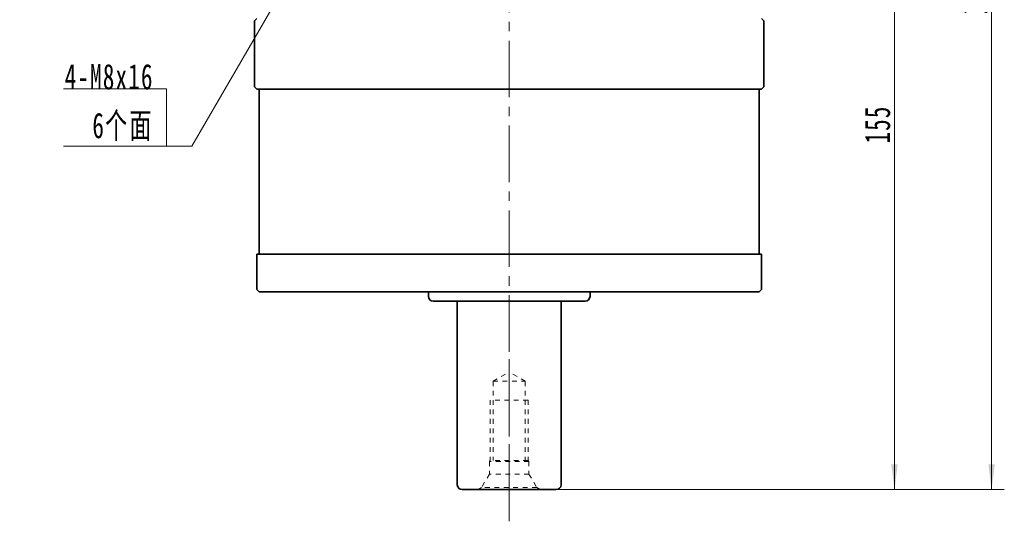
# Model space of a CAD drawing. Header units: millimetres. Extents: x 12 to 715, y 73 to 567.
# Tile 4 of 8: x 380 to 589, y 292 to 399. Entities that reach past the tile are written whole.
import ezdxf

# ---------------------------------------------------------------- set-up
doc = ezdxf.new("R2010")
doc.units = ezdxf.units.MM
doc.linetypes.add('点画线', pattern=[18, 12, -2, 2, -2])
doc.linetypes.add('虚线', pattern=[2, 1, -1])
doc.layers.get('0').update_dxf_attribs({"lineweight": 35})
for name, color, linetype, lineweight in [('中心线层', 1, '点画线', 18), ('尺寸线层', 3, 'Continuous', 18), ('粗实线层', 7, 'Continuous', 35)]:
    doc.layers.add(name, color=color, linetype=linetype, lineweight=lineweight)
doc.styles.add('标准', font='txt', dxfattribs={"width": 0.667})
doc.dimstyles.new('a4-1-1', dxfattribs={"dimtxt": 3, "dimasz": 3, "dimexe": 1.5, "dimexo": 0, "dimgap": 0.5, "dimtad": 1, "dimdec": 3, "dimdsep": 46, "dimtxsty": '标准', "dimblk": '_CAXARROW', "dimcen": 0, "dimdle": 4, "dimazin": 2, "dimtfac": 0.707107, "dimtdec": 3, "dimtix": 1, "dimtmove": 2, "dimatfit": 3, "dimfxl": 0, "dimfrac": 2, "dimtolj": 1, "dimtzin": 0, "dimarcsym": 0})

# ---------------------------------------------------------------- blocks, each defined once
blk = doc.blocks.new('*X16')
at = {"layer": '尺寸线层', "linetype": 'Continuous'}
for points in [[(565.61, 453.96), (566.28, 448.56), (564.93, 448.56)], [(565.61, 298.96), (566.28, 304.36), (564.93, 304.36)]]:
    blk.add_hatch(color=0, dxfattribs=at).paths.add_polyline_path(points, flags=0)
at = {"layer": '尺寸线层', "color": 0, "linetype": 'Continuous'}
for p, q in [((541.87, 453.96), (568.31, 453.96)), ((565.61, 453.96), (565.61, 298.96)), ((493.87, 298.96), (568.31, 298.96))]:
    blk.add_line(p, q, dxfattribs=at)
at = {"layer": '尺寸线层', "color": 0, "insert": (562.02, 376.46), "char_height": 5.4, "width": 14.0022, "attachment_point": 5, "rotation": 90, "line_spacing_factor": 1.15057, "style": '标准'}
blk.add_mtext('\\T1.1;155', dxfattribs=at)
blk = doc.blocks.new('_CAXARROW')
blk.add_hatch(color=0).paths.add_polyline_path([(0, 0), (-1, 0.125), (-1, -0.125)], flags=0)
blk = doc.blocks.new('*X17')
at = {"layer": '尺寸线层', "linetype": 'Continuous'}
for points in [[(586.2, 508.96), (586.87, 503.56), (585.52, 503.56)], [(586.2, 298.96), (586.87, 304.36), (585.52, 304.36)]]:
    blk.add_hatch(color=0, dxfattribs=at).paths.add_polyline_path(points, flags=0)
at = {"layer": '尺寸线层', "color": 0, "linetype": 'Continuous'}
for p, q in [((538.87, 508.96), (588.9, 508.96)), ((586.2, 508.96), (586.2, 298.96)), ((493.87, 298.96), (588.9, 298.96))]:
    blk.add_line(p, q, dxfattribs=at)
at = {"layer": '尺寸线层', "color": 0, "insert": (582.61, 403.96), "char_height": 5.4, "width": 14.5863, "attachment_point": 5, "rotation": 90, "line_spacing_factor": 1.15057, "style": '标准'}
blk.add_mtext('\\T1.1;210', dxfattribs=at)
blk = doc.blocks.new('m8-11111_3')
at = {"layer": '中心线层', "linetype": '点画线', "lineweight": 18}
blk.add_line((27.67, 0), (-2.1, 0), dxfattribs=at)
at = {"layer": '粗实线层', "color": 6, "linetype": '虚线', "lineweight": 18}
for p, q in [((0, -6.6), (0, 6.6)), ((0, 6.6), (0.43, 5.86)), ((3.3, 4.2), (0.43, 5.86)), ((0.43, -5.86), (0.43, 5.86)), ((6, 4.2), (3.3, 4.2)), ((3.3, -4.2), (3.3, 4.2)), ((6.2, 4), (6, 4.2)), ((6, -4.2), (6, 4.2)), ((19, 4), (6.2, 4)), ((6.2, -4), (6.2, 4)), ((23, 3.4), (6.2, 3.4)), ((19, -4), (19, 4)), ((23, 3.4), (24.96, 0)), ((23, 3.4), (23, -3.4)), ((23, -3.4), (24.96, 0)), ((6.2, -4), (6, -4.2)), ((23, -3.4), (6.2, -3.4)), ((19, -4), (6.2, -4)), ((0, -6.6), (0.43, -5.86)), ((3.3, -4.2), (0.43, -5.86)), ((6, -4.2), (3.3, -4.2))]:
    blk.add_line(p, q, dxfattribs=at)
blk = doc.blocks.new('*X34')
at = {"layer": '尺寸线层', "linetype": 'Continuous'}
blk.add_hatch(color=0, dxfattribs=at).paths.add_polyline_path([(26.13, 35.68), (24, 30.67), (22.84, 31.35)], flags=0)
at = {"layer": '尺寸线层', "color": 0, "linetype": 'Continuous'}
blk.add_line((26.13, 35.68), (5.4, 0), dxfattribs=at)
at = {"layer": '尺寸线层', "color": 0}
for p, q in [((0, 12.11), (-21.83, 12.11)), ((0, 0), (0, 12.11)), ((0, 0), (-21.83, 0)), ((5.4, 0), (0, 0))]:
    blk.add_line(p, q, dxfattribs=at)
at = {"layer": '尺寸线层', "color": 0, "insert": (-2.7, 1.08), "char_height": 5.4, "width": 36.2438, "attachment_point": 9, "line_spacing_factor": 1.15057, "style": '标准'}
blk.add_mtext('\\T1.1;4-M8x16\\P6个面', dxfattribs=at)

msp = doc.modelspace()

# ---------------------------------------------------------------- linework, layer by layer
at = {"layer": '中心线层'}
msp.add_line((483.8717, 292.239), (483.8717, 511.954), dxfattribs=at)
at = {"layer": '粗实线层'}
for p, q in [((430.3717, 398.9588), (429.8717, 398.4588)), ((537.3717, 398.9588), (537.8717, 398.4588)), ((429.8717, 398.4588), (429.8717, 384.4588)), ((537.8717, 398.4588), (537.8717, 384.4588)), ((430.3717, 383.9588), (429.8717, 384.4588)), ((537.3717, 383.9588), (537.8717, 384.4588)), ((430.3717, 383.9588), (537.3717, 383.9588)), ((430.8717, 348.9588), (430.8717, 383.9588)), ((536.8717, 348.9588), (536.8717, 383.9588)), ((430.3717, 348.9588), (537.3717, 348.9588)), ((430.3717, 341.4588), (430.3717, 348.9588)), ((537.3717, 341.4588), (537.3717, 348.9588)), ((430.8717, 340.9588), (430.3717, 341.4588)), ((536.8717, 340.9588), (430.8717, 340.9588)), ((466.7217, 340.9588), (466.7217, 339.9588)), ((501.0217, 340.9588), (501.0217, 339.9588)), ((536.8717, 340.9588), (537.3717, 341.4588)), ((500.0217, 338.9588), (467.7217, 338.9588)), ((472.8717, 299.9588), (472.8717, 338.9588)), ((494.8717, 299.9588), (494.8717, 338.9588)), ((473.8717, 298.9588), (493.8717, 298.9588))]:
    msp.add_line(p, q, dxfattribs=at)
for centre, start, end in [((467.7217, 339.9588), 180, 270), ((500.0217, 339.9588), 270, 0), ((473.8717, 299.9588), 180, 270), ((493.8717, 299.9588), 270, 0)]:
    msp.add_arc(centre, 1, start, end, dxfattribs=at)

# ---------------------------------------------------------------- block references
at = {"layer": '尺寸线层'}
msp.add_blockref('*X34', (411.1555, 371.893), dxfattribs=at)
at = {"layer": '粗实线层', "rotation": 90}
msp.add_blockref('m8-11111_3', (483.8717, 298.9588), dxfattribs=at)

# ---------------------------------------------------------------- dimensions: what is measured, and where the dimension line sits
at = {"layer": '尺寸线层'}
for base, p1, picture, middle in [((586.1963, 298.9588), (538.8717, 508.9588), '*X17', (582.6114, 403.9588)), ((565.6055, 298.9588), (541.8717, 453.9588), '*X16', (562.0206, 376.4588))]:
    dim = msp.add_linear_dim(base=base, p1=p1, p2=(493.8717, 298.9588), angle=270, dimstyle='a4-1-1', override={"dimsah": 1, "dimtfill": 1, "dimtzin": 0}, dxfattribs=at)
    dim.commit()
    dim.dimension.update_dxf_attribs({"geometry": picture, "text_midpoint": middle})

doc.saveas('drawing.dxf')
